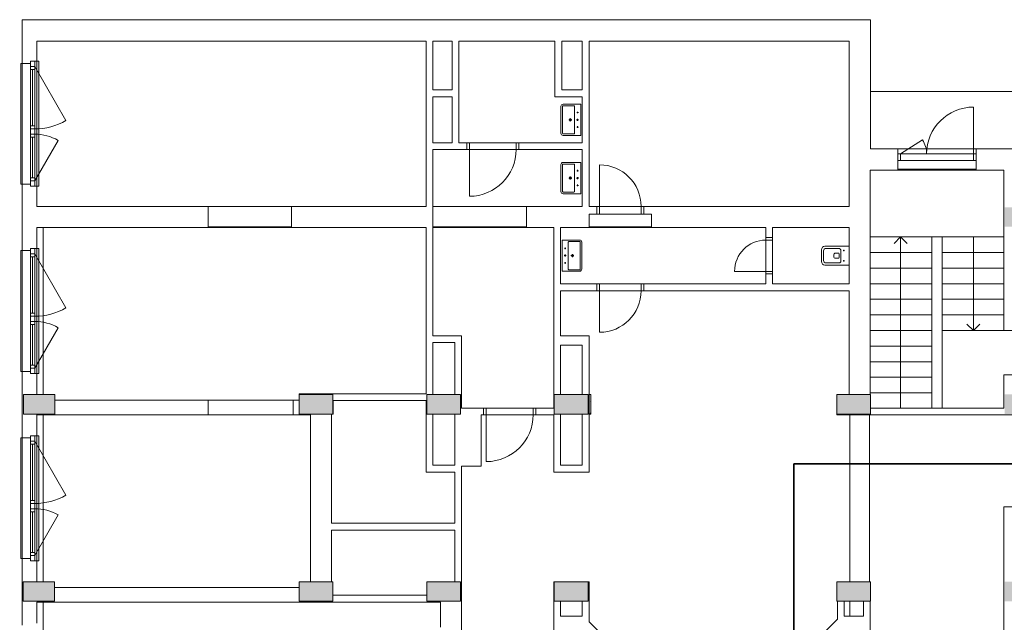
# Model space of a CAD drawing. Header units: inches. Extents: x -96941 to 10978768, y -673 to 1070890.
# Tile 17 of 256: x 35974 to 37392, y 51735 to 52604. Entities that reach past the tile are written whole.
import ezdxf
from ezdxf import colors
from ezdxf.entities.mleader import LeaderData, LeaderLine
from ezdxf.math import Vec2, Vec3

# ---------------------------------------------------------------- set-up
doc = ezdxf.new("R2010")
doc.units = ezdxf.units.IN
doc.layers.add('!_A_01_TENKÁ', color=8, linetype='Continuous', lineweight=13)
doc.layers.add('!_A_02_HRUBÁ', color=255, linetype='Continuous', lineweight=35)
doc.layers.add('!_A_51_BÚRACIE PRÁCE', color=40, linetype='Continuous', lineweight=13, true_color=0xffbf00)
doc.styles.add('Iso CP', font='isocp.shx', dxfattribs={"width": 0.8})

msp = doc.modelspace()

# ---------------------------------------------------------------- hatches: boundary and pattern name
at = {"layer": '!_A_01_TENKÁ'}
h = msp.add_hatch(color=256, dxfattribs=at)
h.paths.add_polyline_path([(37863.838, 51495.296), (37901.338, 51495.296), (37901.338, 51551.546), (37863.838, 51551.546), (37863.838, 51512.263)])
h.paths.add_polyline_path([(38126.338, 51495.296), (38126.338, 51551.546), (38088.838, 51551.546), (38088.838, 51495.296)])
h.paths.add_polyline_path([(37638.838, 51495.296), (37676.338, 51495.296), (37676.338, 51551.546), (37638.838, 51551.546), (37638.838, 51512.263)])
h.paths.add_polyline_path([(38313.838, 51495.296), (38351.338, 51495.296), (38351.338, 51551.546), (38313.838, 51551.546), (38313.838, 51512.263)])
h.paths.add_polyline_path([(37451.338, 51495.296), (37451.338, 51551.546), (37413.838, 51551.546), (37413.838, 51495.296)])
h.paths.add_polyline_path([(37411.588, 51495.296), (37411.588, 51523.421), (37392.838, 51523.421), (37392.838, 51495.296)])
h.paths.add_polyline_path([(36421.588, 51495.296), (36421.588, 51523.421), (36376.588, 51523.421), (36376.588, 51495.296)])
h.paths.add_polyline_path([(35979.088, 51495.296), (36024.088, 51495.296), (36024.088, 51523.421), (35979.088, 51523.421), (35979.088, 51512.263)])
h.paths.add_polyline_path([(37150.963, 51765.296), (37199.713, 51765.296), (37199.713, 51793.421), (37150.963, 51793.421), (37150.963, 51772.135)])
h.paths.add_polyline_path([(36743.713, 51765.296), (36792.463, 51765.296), (36792.463, 51793.421), (36743.713, 51793.421)])
h.paths.add_polyline_path([(36559.963, 51765.296), (36608.713, 51765.296), (36608.713, 51793.421), (36559.963, 51793.421)])
h.paths.add_polyline_path([(37392.838, 51765.296), (37411.588, 51765.296), (37411.588, 51793.421), (37392.838, 51793.421)])
h.paths.add_polyline_path([(36424.963, 51765.296), (36424.963, 51793.421), (36376.213, 51793.421), (36376.213, 51765.296)])
h.paths.add_polyline_path([(35978.713, 51765.296), (36023.713, 51765.296), (36023.713, 51793.421), (35978.713, 51793.421), (35978.713, 51772.135)])
h.paths.add_polyline_path([(38351.338, 52035.296), (38351.338, 52091.546), (38313.838, 52091.546), (38313.838, 52035.296), (38346.454, 52035.296)])
h.paths.add_polyline_path([(37863.838, 52035.296), (37901.338, 52035.296), (37901.338, 52091.546), (37863.838, 52091.546)])
h.paths.add_polyline_path([(38126.338, 52035.296), (38126.338, 52091.546), (38088.838, 52091.546), (38088.838, 52035.296)])
h.paths.add_polyline_path([(37150.963, 52035.296), (37199.713, 52035.296), (37199.713, 52063.421), (37150.963, 52063.421)])
h.paths.add_polyline_path([(37394.994, 52035.296), (37411.588, 52035.296), (37411.588, 52063.421), (37392.838, 52063.421), (37392.838, 52035.296)])
h.paths.add_polyline_path([(36743.713, 52035.296), (36792.463, 52035.296), (36792.463, 52063.421), (36743.713, 52063.421)])
h.paths.add_polyline_path([(36579.458, 52035.296), (36608.713, 52035.296), (36608.713, 52063.421), (36559.963, 52063.421), (36559.963, 52035.296)])
h.paths.add_polyline_path([(37428.975, 52035.296), (37451.338, 52035.296), (37451.338, 52091.546), (37413.838, 52091.546), (37413.838, 52035.296)])
h.paths.add_polyline_path([(36376.213, 52035.296), (36424.963, 52035.296), (36424.963, 52063.421), (36376.213, 52063.421)])
h.paths.add_polyline_path([(37676.338, 52035.296), (37676.338, 52091.546), (37638.838, 52091.546), (37638.838, 52035.296)])
h.paths.add_polyline_path([(36024.088, 52035.296), (36024.088, 52063.421), (35979.088, 52063.421), (35979.088, 52035.296)])
h.paths.add_polyline_path([(38351.338, 52305.296), (38351.338, 52342.796), (38313.838, 52342.796), (38313.838, 52305.296), (38346.454, 52305.296)])
h.paths.add_polyline_path([(37863.838, 52305.296), (37901.338, 52305.296), (37901.338, 52361.546), (37863.838, 52361.546), (37863.838, 52343.854)])
h.paths.add_polyline_path([(37392.838, 52305.296), (37411.588, 52305.296), (37411.588, 52333.421), (37392.838, 52333.421)])
h.paths.add_polyline_path([(37676.338, 52305.296), (37676.338, 52361.546), (37638.838, 52361.546), (37638.838, 52305.296)])
h.paths.add_polyline_path([(37451.338, 52305.296), (37451.338, 52361.546), (37413.838, 52361.546), (37413.838, 52305.296)])
h.paths.add_polyline_path([(38126.338, 52305.671), (38126.338, 52361.921), (38088.838, 52361.921), (38088.838, 52305.671), (38108.589, 52305.671)])

# ---------------------------------------------------------------- linework, layer by layer
for p, q in [((37199.338, 52603.796), (35977.213, 52603.796)), ((35977.213, 52603.796), (35977.213, 52540.796)), ((37199.338, 52417.796), (37199.338, 52603.796)), ((35998.213, 52543.796), (35998.213, 52573.046)), ((35998.213, 52573.046), (36559.213, 52573.046)), ((36559.213, 52573.046), (36559.213, 52334.546)), ((36568.963, 52502.546), (36568.963, 52573.046)), ((36568.963, 52573.046), (36596.713, 52573.046)), ((36596.713, 52573.046), (36596.713, 52502.546)), ((36606.463, 52426.421), (36606.463, 52573.046)), ((36606.463, 52573.046), (36744.838, 52573.046)), ((36744.838, 52573.046), (36744.838, 52492.796)), ((36754.588, 52502.546), (36754.588, 52573.046)), ((36754.588, 52573.046), (36784.213, 52573.046)), ((36784.213, 52573.046), (36784.213, 52502.546)), ((36793.963, 52334.546), (36793.963, 52573.046)), ((36793.963, 52573.046), (37168.588, 52573.046)), ((37168.588, 52573.046), (37168.588, 52334.546)), ((35977.213, 52540.796), (35974.963, 52540.796)), ((35974.963, 52540.796), (35974.963, 52366.796)), ((35977.213, 52366.796), (35977.213, 52540.796)), ((35977.213, 52540.796), (35989.213, 52540.796)), ((35989.213, 52540.796), (35989.213, 52543.796)), ((35989.213, 52543.796), (35998.213, 52543.796)), ((35989.213, 52540.796), (35989.213, 52366.796)), ((35989.213, 52536.296), (35995.213, 52536.296)), ((35995.213, 52363.796), (35995.213, 52543.796)), ((35995.213, 52536.296), (36040.213, 52458.353)), ((35998.213, 52363.796), (35998.213, 52543.796)), ((36001.213, 52543.796), (35998.213, 52543.796)), ((36001.213, 52363.796), (36001.213, 52543.796)), ((35989.213, 52531.796), (35995.213, 52531.796)), ((35992.213, 52450.796), (35992.213, 52531.796)), ((36596.713, 52502.546), (36568.963, 52502.546)), ((36568.963, 52426.421), (36568.963, 52492.796)), ((36568.963, 52492.796), (36596.713, 52492.796)), ((36596.713, 52492.796), (36596.713, 52426.421)), ((36744.838, 52492.796), (36784.213, 52492.796)), ((36784.213, 52502.546), (36754.588, 52502.546)), ((36784.213, 52492.796), (36784.213, 52426.421)), ((37422.463, 52500.296), (37199.338, 52500.296)), ((36753.463, 52439.957), (36753.463, 52478.957)), ((36753.463, 52478.957), (36753.463, 52439.957)), ((36755.713, 52439.957), (36755.713, 52478.957)), ((36756.463, 52481.957), (36781.963, 52481.957)), ((36781.963, 52481.957), (36756.463, 52481.957)), ((36756.463, 52479.707), (36772.213, 52479.707)), ((36772.963, 52439.957), (36772.963, 52478.957)), ((36781.963, 52436.957), (36781.963, 52481.957)), ((36778.588, 52469.957), (36776.338, 52469.957)), ((36777.463, 52468.832), (36777.463, 52471.082)), ((37347.838, 52410.296), (37347.838, 52477.796)), ((35989.213, 52450.796), (35995.213, 52450.796)), ((36764.713, 52459.457), (36769.213, 52459.457)), ((36766.963, 52457.207), (36766.963, 52461.707)), ((36778.963, 52459.457), (36775.963, 52459.457)), ((36777.463, 52457.957), (36777.463, 52460.957)), ((35995.213, 52446.296), (35989.213, 52446.296)), ((35989.213, 52438.796), (35995.213, 52438.796)), ((36772.213, 52439.207), (36756.463, 52439.207)), ((36781.963, 52436.957), (36756.463, 52436.957)), ((36756.463, 52436.957), (36781.963, 52436.957)), ((36778.588, 52448.957), (36776.338, 52448.957)), ((36777.463, 52450.082), (36777.463, 52447.832)), ((35989.213, 52434.296), (35995.213, 52434.296)), ((35992.213, 52375.796), (35992.213, 52434.296)), ((35995.213, 52371.296), (36028.963, 52429.752)), ((36596.713, 52426.421), (36568.963, 52426.421)), ((36617.713, 52426.421), (36606.463, 52426.421)), ((36621.463, 52426.421), (36617.713, 52426.421)), ((36617.713, 52416.671), (36617.713, 52426.421)), ((36621.463, 52426.421), (36688.963, 52426.421)), ((36621.463, 52416.671), (36621.463, 52426.421)), ((36688.963, 52426.421), (36692.713, 52426.421)), ((36688.963, 52416.671), (36688.963, 52426.421)), ((36784.213, 52426.421), (36692.713, 52426.421)), ((36692.713, 52426.421), (36692.713, 52416.671)), ((37242.838, 52410.296), (37274.309, 52430.687)), ((36568.963, 52148.171), (36568.963, 52416.671)), ((36568.963, 52416.671), (36617.713, 52416.671)), ((36617.713, 52416.671), (36621.463, 52416.671)), ((36621.463, 52416.671), (36621.463, 52349.171)), ((36621.463, 52416.671), (36688.963, 52416.671)), ((36692.713, 52416.671), (36688.963, 52416.671)), ((36692.713, 52416.671), (36784.213, 52416.671)), ((36784.213, 52416.671), (36784.213, 52334.546)), ((37239.088, 52417.796), (37199.338, 52417.796)), ((37351.588, 52417.796), (37239.088, 52417.796)), ((37239.088, 52417.796), (37351.588, 52417.796)), ((37239.088, 52387.046), (37239.088, 52417.796)), ((37239.088, 52410.296), (37242.838, 52410.296)), ((37239.088, 52410.296), (37242.838, 52410.296)), ((37242.838, 52410.296), (37242.838, 52400.546)), ((37347.838, 52410.296), (37242.838, 52410.296)), ((37242.838, 52410.296), (37242.838, 52400.546)), ((37347.838, 52410.296), (37242.838, 52410.296)), ((37347.838, 52410.296), (37347.838, 52400.546)), ((37351.588, 52410.296), (37347.838, 52410.296)), ((37347.838, 52410.296), (37351.588, 52410.296)), ((37347.838, 52400.546), (37347.838, 52410.296)), ((37422.463, 52417.796), (37351.588, 52417.796)), ((37351.588, 52417.796), (37351.588, 52387.046)), ((36753.463, 52355.957), (36753.463, 52394.957)), ((36753.463, 52394.957), (36753.463, 52355.957)), ((36755.713, 52355.957), (36755.713, 52394.957)), ((36756.463, 52397.957), (36781.963, 52397.957)), ((36781.963, 52397.957), (36756.463, 52397.957)), ((36756.463, 52395.707), (36772.213, 52395.707)), ((36772.963, 52355.957), (36772.963, 52394.957)), ((36781.963, 52352.957), (36781.963, 52397.957)), ((36808.963, 52334.546), (36808.963, 52394.546)), ((37242.838, 52400.546), (37239.088, 52400.546)), ((37242.838, 52400.546), (37239.088, 52400.546)), ((37347.838, 52400.546), (37242.838, 52400.546)), ((37242.838, 52400.546), (37347.838, 52400.546)), ((37347.838, 52400.546), (37351.588, 52400.546)), ((37351.588, 52400.546), (37347.838, 52400.546)), ((36778.588, 52385.957), (36776.338, 52385.957)), ((36777.463, 52384.832), (36777.463, 52387.082)), ((37198.963, 52063.421), (37198.963, 52387.046)), ((37198.963, 52387.046), (37239.088, 52387.046)), ((37351.588, 52388.171), (37239.088, 52388.171)), ((37351.588, 52387.046), (37239.088, 52387.046)), ((37351.588, 52387.046), (37391.713, 52387.046)), ((37391.713, 52387.046), (37391.713, 52155.671)), ((35974.963, 52366.796), (35977.213, 52366.796)), ((35989.213, 52366.796), (35977.213, 52366.796)), ((35977.213, 52366.796), (35977.213, 52270.796)), ((35989.213, 52375.796), (35995.213, 52375.796)), ((35995.213, 52371.296), (35989.213, 52371.296)), ((35989.213, 52363.796), (35989.213, 52366.796)), ((36764.713, 52375.457), (36769.213, 52375.457)), ((36766.963, 52373.207), (36766.963, 52377.707)), ((36778.963, 52375.457), (36775.963, 52375.457)), ((36777.463, 52373.957), (36777.463, 52376.957)), ((36777.463, 52366.082), (36777.463, 52363.832)), ((35998.213, 52363.796), (35989.213, 52363.796)), ((35998.213, 52363.796), (36001.213, 52363.796)), ((35998.213, 52334.546), (35998.213, 52363.796)), ((36772.213, 52355.207), (36756.463, 52355.207)), ((36781.963, 52352.957), (36756.463, 52352.957)), ((36756.463, 52352.957), (36781.963, 52352.957)), ((36778.588, 52364.957), (36776.338, 52364.957)), ((36245.338, 52334.546), (35998.213, 52334.546)), ((36365.338, 52334.546), (36245.338, 52334.546)), ((36245.338, 52304.171), (36245.338, 52334.546)), ((36559.213, 52334.546), (36365.338, 52334.546)), ((36365.338, 52334.546), (36365.338, 52304.171)), ((36703.963, 52334.546), (36568.963, 52334.546)), ((36784.213, 52334.546), (36703.963, 52334.546)), ((36703.963, 52334.546), (36703.963, 52304.171)), ((36805.213, 52334.546), (36793.963, 52334.546)), ((36793.963, 52304.171), (36793.963, 52323.296)), ((36793.963, 52323.296), (36805.213, 52323.296)), ((36805.213, 52334.546), (36808.963, 52334.546)), ((36805.213, 52323.296), (36805.213, 52334.546)), ((36805.213, 52323.296), (36808.963, 52323.296)), ((36808.963, 52334.546), (36808.963, 52323.296)), ((36808.963, 52334.546), (36868.963, 52334.546)), ((36868.966, 52334.546), (36808.963, 52334.546)), ((36808.963, 52334.546), (36808.963, 52323.296)), ((36808.963, 52323.296), (36868.963, 52323.296)), ((36808.963, 52323.296), (36868.966, 52323.296)), ((36868.963, 52334.546), (36868.963, 52323.296)), ((36868.963, 52334.546), (36872.713, 52334.546)), ((36868.963, 52323.296), (36872.713, 52323.296)), ((36868.966, 52323.296), (36868.966, 52334.546)), ((37168.588, 52334.546), (36872.713, 52334.546)), ((36872.713, 52334.546), (36872.713, 52323.296)), ((36872.713, 52323.296), (36883.963, 52323.296)), ((36883.963, 52323.296), (36883.963, 52304.171)), ((35998.213, 52273.796), (35998.213, 52304.171)), ((35998.213, 52304.171), (36245.338, 52304.171)), ((36007.213, 52304.171), (36007.213, 52063.421)), ((36365.338, 52305.296), (36245.338, 52305.296)), ((36365.338, 52304.171), (36245.338, 52304.171)), ((36365.338, 52304.171), (36559.213, 52304.171)), ((36559.213, 52304.171), (36559.213, 52064.546)), ((36703.963, 52305.296), (36568.963, 52305.296)), ((36703.963, 52304.171), (36568.963, 52304.171)), ((36703.963, 52304.171), (36742.963, 52304.171)), ((36742.963, 52304.171), (36742.963, 52043.921)), ((36752.713, 52222.796), (36752.713, 52304.171)), ((36752.713, 52304.171), (36793.963, 52304.171)), ((36883.963, 52305.296), (36793.963, 52305.296)), ((36793.963, 52304.171), (36883.963, 52304.171)), ((36883.963, 52304.171), (37048.588, 52304.171)), ((37048.588, 52304.171), (37048.588, 52289.733)), ((37058.338, 52289.733), (37058.338, 52304.171)), ((37058.338, 52304.171), (37168.588, 52304.171)), ((37168.588, 52304.171), (37168.588, 52222.796)), ((36754.963, 52286.134), (36780.463, 52286.134)), ((36780.463, 52286.134), (36754.963, 52286.134)), ((36754.963, 52286.134), (36754.963, 52241.134)), ((36763.963, 52283.134), (36763.963, 52244.134)), ((36764.713, 52283.884), (36780.463, 52283.884)), ((36781.213, 52283.134), (36781.213, 52244.134)), ((36783.463, 52283.134), (36783.463, 52244.134)), ((36783.463, 52244.134), (36783.463, 52283.134)), ((37048.588, 52289.733), (37048.588, 52285.983)), ((37048.588, 52289.733), (37058.338, 52289.733)), ((37048.588, 52240.983), (37048.588, 52285.983)), ((37048.588, 52285.983), (37058.338, 52285.983)), ((37058.338, 52285.983), (37058.338, 52289.733)), ((37058.338, 52240.983), (37058.338, 52285.983)), ((37198.963, 52290.671), (37287.838, 52290.671)), ((37198.963, 52290.671), (37287.838, 52290.671)), ((37242.838, 52290.671), (37233.463, 52281.296)), ((37242.838, 52268.171), (37242.838, 52290.671)), ((37242.838, 52290.671), (37252.213, 52281.296)), ((37287.838, 52290.671), (37302.838, 52290.671)), ((37287.838, 52268.171), (37287.838, 52290.671)), ((37391.713, 52290.671), (37302.838, 52290.671)), ((37302.838, 52290.671), (37302.838, 52268.171)), ((37391.713, 52290.671), (37302.838, 52290.671)), ((37347.838, 52290.671), (37347.838, 52268.171)), ((35977.213, 52270.796), (35974.963, 52270.796)), ((35974.963, 52270.796), (35974.963, 52096.796)), ((35977.213, 52096.796), (35977.213, 52270.796)), ((35977.213, 52270.796), (35989.213, 52270.796)), ((35989.213, 52270.796), (35989.213, 52273.796)), ((35989.213, 52273.796), (35998.213, 52273.796)), ((35989.213, 52270.796), (35989.213, 52096.796)), ((35989.213, 52266.296), (35995.213, 52266.296)), ((35995.213, 52093.796), (35995.213, 52273.796)), ((35995.213, 52266.296), (36040.213, 52188.353)), ((35998.213, 52093.796), (35998.213, 52273.796)), ((36001.213, 52273.796), (35998.213, 52273.796)), ((36001.213, 52093.796), (36001.213, 52273.796)), ((36758.338, 52274.134), (36760.588, 52274.134)), ((36759.463, 52273.009), (36759.463, 52275.259)), ((36769.963, 52265.884), (36769.963, 52261.384)), ((37128.838, 52272.178), (37128.838, 52254.928)), ((37131.838, 52256.803), (37131.838, 52270.303)), ((37168.588, 52277.053), (37133.713, 52277.053)), ((37135.588, 52274.053), (37153.883, 52274.053)), ((37153.213, 52267.303), (37149.463, 52267.303)), ((37154.338, 52260.928), (37154.338, 52266.178)), ((37156.883, 52271.053), (37156.883, 52256.053)), ((37162.036, 52271.124), (37160.237, 52271.124)), ((37161.137, 52272.024), (37161.137, 52270.225)), ((37198.963, 52268.171), (37287.838, 52268.171)), ((37198.963, 52268.171), (37287.838, 52268.171)), ((37242.838, 52245.671), (37242.838, 52268.171)), ((37287.838, 52245.671), (37287.838, 52268.171)), ((37302.838, 52268.171), (37302.838, 52245.671)), ((37391.713, 52268.171), (37302.838, 52268.171)), ((37391.713, 52268.171), (37302.838, 52268.171)), ((37347.838, 52268.171), (37347.838, 52245.671)), ((35989.213, 52261.796), (35995.213, 52261.796)), ((35992.213, 52180.796), (35992.213, 52261.796)), ((36757.963, 52263.634), (36760.963, 52263.634)), ((36758.338, 52253.134), (36760.588, 52253.134)), ((36759.463, 52265.134), (36759.463, 52262.134)), ((36759.463, 52254.259), (36759.463, 52252.009)), ((36772.213, 52263.634), (36767.713, 52263.634)), ((37153.883, 52253.053), (37135.588, 52253.053)), ((37146.463, 52264.303), (37146.463, 52262.803)), ((37149.463, 52259.803), (37153.213, 52259.803)), ((37162.036, 52255.983), (37160.237, 52255.983)), ((37161.137, 52255.083), (37161.137, 52256.882)), ((36780.463, 52241.134), (36754.963, 52241.134)), ((36754.963, 52241.134), (36780.463, 52241.134)), ((36780.463, 52243.384), (36764.713, 52243.384)), ((37048.588, 52240.983), (37003.588, 52240.983)), ((37048.588, 52240.983), (37058.338, 52240.983)), ((37048.588, 52237.233), (37048.588, 52240.983)), ((37058.338, 52240.983), (37058.338, 52237.233)), ((37133.713, 52250.053), (37168.588, 52250.053)), ((37198.963, 52245.671), (37287.838, 52245.671)), ((37198.963, 52245.671), (37287.838, 52245.671)), ((37242.838, 52223.171), (37242.838, 52245.671)), ((37287.838, 52223.171), (37287.838, 52245.671)), ((37302.838, 52245.671), (37302.838, 52223.171)), ((37391.713, 52245.671), (37302.838, 52245.671)), ((37391.713, 52245.671), (37302.838, 52245.671)), ((37347.838, 52245.671), (37347.838, 52223.171)), ((37058.338, 52237.233), (37048.588, 52237.233)), ((37048.588, 52237.233), (37048.588, 52222.796)), ((37058.338, 52222.796), (37058.338, 52237.233)), ((36805.213, 52222.796), (36752.713, 52222.796)), ((36752.713, 52148.171), (36752.713, 52213.046)), ((36752.713, 52213.046), (36805.213, 52213.046)), ((36808.963, 52222.796), (36805.213, 52222.796)), ((36805.213, 52213.046), (36805.213, 52222.796)), ((36805.213, 52213.046), (36808.963, 52213.046)), ((36808.963, 52222.796), (36868.963, 52222.796)), ((36808.963, 52213.046), (36808.963, 52222.796)), ((36808.963, 52213.046), (36808.963, 52153.046)), ((36808.963, 52213.046), (36868.963, 52213.046)), ((36868.963, 52222.796), (36872.713, 52222.796)), ((36868.963, 52213.046), (36868.963, 52222.796)), ((36872.713, 52213.046), (36868.963, 52213.046)), ((37048.588, 52222.796), (36872.713, 52222.796)), ((36872.713, 52222.796), (36872.713, 52213.046)), ((36872.713, 52213.046), (37168.588, 52213.046)), ((37168.588, 52222.796), (37058.338, 52222.796)), ((37168.588, 52213.046), (37168.588, 52063.421)), ((37198.963, 52223.171), (37287.838, 52223.171)), ((37198.963, 52223.171), (37287.838, 52223.171)), ((37242.838, 52200.671), (37242.838, 52223.171)), ((37287.838, 52200.671), (37287.838, 52223.171)), ((37302.838, 52223.171), (37302.838, 52200.671)), ((37391.713, 52223.171), (37302.838, 52223.171)), ((37391.713, 52223.171), (37302.838, 52223.171)), ((37347.838, 52223.171), (37347.838, 52200.671)), ((37198.963, 52200.671), (37287.838, 52200.671)), ((37198.963, 52200.671), (37287.838, 52200.671)), ((37242.838, 52178.171), (37242.838, 52200.671)), ((37287.838, 52178.171), (37287.838, 52200.671)), ((37302.838, 52200.671), (37302.838, 52178.171)), ((37391.713, 52200.671), (37302.838, 52200.671)), ((37391.713, 52200.671), (37302.838, 52200.671)), ((37347.838, 52200.671), (37347.838, 52178.171)), ((35989.213, 52180.796), (35995.213, 52180.796)), ((35995.213, 52176.296), (35989.213, 52176.296)), ((35989.213, 52168.796), (35995.213, 52168.796)), ((37198.963, 52178.171), (37287.838, 52178.171)), ((37198.963, 52178.171), (37287.838, 52178.171)), ((37242.838, 52155.671), (37242.838, 52178.171)), ((37287.838, 52155.671), (37287.838, 52178.171)), ((37302.838, 52178.171), (37302.838, 52155.671)), ((37391.713, 52178.171), (37302.838, 52178.171)), ((37391.713, 52178.171), (37302.838, 52178.171)), ((37347.838, 52178.171), (37347.838, 52155.671)), ((35989.213, 52164.296), (35995.213, 52164.296)), ((35992.213, 52105.796), (35992.213, 52164.296)), ((35995.213, 52101.296), (36028.963, 52159.752)), ((37198.963, 52155.671), (37287.838, 52155.671)), ((37198.963, 52155.671), (37287.838, 52155.671)), ((37242.838, 52133.171), (37242.838, 52155.671)), ((37287.838, 52133.171), (37287.838, 52155.671)), ((37391.713, 52155.671), (37302.838, 52155.671)), ((37391.713, 52155.671), (37302.838, 52155.671)), ((37302.838, 52155.671), (37302.838, 52043.921)), ((37347.838, 52155.671), (37338.463, 52165.046)), ((37347.838, 52155.671), (37357.213, 52165.046)), ((37391.713, 52155.671), (37412.713, 52155.671)), ((36610.213, 52148.171), (36568.963, 52148.171)), ((36568.963, 52063.421), (36568.963, 52138.421)), ((36568.963, 52138.421), (36600.463, 52138.421)), ((36600.463, 52138.421), (36600.463, 52063.421)), ((36610.213, 52043.921), (36610.213, 52148.171)), ((36793.963, 52148.171), (36752.713, 52148.171)), ((36793.963, 51951.671), (36793.963, 52148.171)), ((36752.713, 52063.421), (36752.713, 52134.671)), ((36752.713, 52134.671), (36784.213, 52134.671)), ((36784.213, 52134.671), (36784.213, 52063.421)), ((37198.963, 52133.171), (37287.838, 52133.171)), ((37198.963, 52133.171), (37287.838, 52133.171)), ((37242.838, 52110.671), (37242.838, 52133.171)), ((37287.838, 52110.671), (37287.838, 52133.171)), ((37198.963, 52110.671), (37287.838, 52110.671)), ((37198.963, 52110.671), (37287.838, 52110.671)), ((37242.838, 52088.171), (37242.838, 52110.671)), ((37287.838, 52088.171), (37287.838, 52110.671)), ((35974.963, 52096.796), (35977.213, 52096.796)), ((35989.213, 52096.796), (35977.213, 52096.796)), ((35977.213, 52096.796), (35977.213, 52000.796)), ((35989.213, 52105.796), (35995.213, 52105.796)), ((35995.213, 52101.296), (35989.213, 52101.296)), ((35989.213, 52093.796), (35989.213, 52096.796)), ((35998.213, 52093.796), (35989.213, 52093.796)), ((35998.213, 52093.796), (36001.213, 52093.796)), ((35998.213, 52063.421), (35998.213, 52093.796)), ((37198.963, 52088.171), (37287.838, 52088.171)), ((37198.963, 52088.171), (37287.838, 52088.171)), ((37242.838, 52065.671), (37242.838, 52088.171)), ((37287.838, 52065.671), (37287.838, 52088.171)), ((37412.713, 52091.546), (37391.713, 52091.546)), ((37391.713, 52091.546), (37391.713, 52043.921)), ((36024.088, 52063.421), (35979.088, 52063.421)), ((35979.088, 52063.421), (35979.088, 52035.296)), ((36024.088, 52035.296), (36024.088, 52063.421)), ((36244.963, 52055.171), (36024.088, 52055.171)), ((36244.963, 52055.171), (36367.588, 52055.171)), ((36244.963, 52034.171), (36244.963, 52055.171)), ((36376.213, 52055.171), (36367.588, 52055.171)), ((36367.588, 52055.171), (36367.588, 52034.171)), ((36559.213, 52064.546), (36376.213, 52064.546)), ((36376.213, 52064.546), (36376.213, 52063.421)), ((36424.963, 52063.421), (36376.213, 52063.421)), ((36376.213, 52063.421), (36376.213, 52035.296)), ((36424.963, 52035.296), (36424.963, 52063.421)), ((36425.338, 52035.296), (36425.338, 52054.796)), ((36425.338, 52054.796), (36559.213, 52054.796)), ((36559.213, 52054.796), (36559.213, 51951.671)), ((36608.713, 52063.421), (36559.963, 52063.421)), ((36559.963, 52063.421), (36559.963, 52035.296)), ((36608.713, 52035.296), (36608.713, 52063.421)), ((36792.463, 52063.421), (36743.713, 52063.421)), ((36743.713, 52063.421), (36743.713, 52035.296)), ((36792.463, 52035.296), (36792.463, 52063.421)), ((36796.588, 52063.421), (36793.963, 52063.421)), ((36796.588, 52035.296), (36796.588, 52063.421)), ((37199.713, 52063.421), (37150.963, 52063.421)), ((37150.963, 52063.421), (37150.963, 52035.296)), ((37198.963, 52065.671), (37287.838, 52065.671)), ((37198.963, 52065.671), (37287.838, 52065.671)), ((37199.713, 52035.296), (37199.713, 52063.421)), ((37242.838, 52043.921), (37242.838, 52065.671)), ((37287.838, 52043.921), (37287.838, 52065.671)), ((36642.088, 52043.921), (36610.213, 52043.921)), ((36645.838, 52043.921), (36642.088, 52043.921)), ((36642.088, 52034.171), (36642.088, 52043.921)), ((36645.838, 52043.921), (36713.338, 52043.921)), ((36645.838, 52034.171), (36645.838, 52043.921)), ((36713.338, 52043.921), (36717.088, 52043.921)), ((36713.338, 52034.171), (36713.338, 52043.921)), ((36742.963, 52043.921), (36717.088, 52043.921)), ((36717.088, 52043.921), (36717.088, 52034.171)), ((36795.852, 52052.245), (36796.588, 52052.981)), ((37391.713, 52043.921), (37199.713, 52043.921)), ((35979.088, 52035.296), (36024.088, 52035.296)), ((35998.213, 52003.796), (35998.213, 52034.171)), ((35998.213, 52034.171), (36244.963, 52034.171)), ((36007.213, 52034.171), (36007.213, 51793.421)), ((36244.963, 52034.171), (36367.588, 52034.171)), ((36367.588, 52034.171), (36392.338, 52034.171)), ((36376.213, 52035.296), (36424.963, 52035.296)), ((36392.338, 52034.171), (36392.338, 51793.421)), ((36422.713, 51877.796), (36422.713, 52035.296)), ((36424.963, 52035.296), (36425.338, 52035.296)), ((36559.963, 52035.296), (36608.713, 52035.296)), ((36568.963, 51961.421), (36568.963, 52035.296)), ((36600.463, 52035.296), (36600.463, 51961.421)), ((36638.338, 51960.296), (36638.338, 52034.171)), ((36638.338, 52034.171), (36642.088, 52034.171)), ((36642.088, 52034.171), (36645.838, 52034.171)), ((36645.838, 52034.171), (36645.838, 51966.671)), ((36645.838, 52034.171), (36713.338, 52034.171)), ((36717.088, 52034.171), (36713.338, 52034.171)), ((36717.088, 52034.171), (36742.963, 52034.171)), ((36742.963, 52034.171), (36742.963, 51951.671)), ((36743.713, 52035.296), (36792.463, 52035.296)), ((36752.713, 51961.421), (36752.713, 52035.296)), ((36784.213, 52035.296), (36784.213, 51961.421)), ((36793.963, 52035.296), (36796.588, 52035.296)), ((36795.067, 52035.296), (36796.588, 52036.816)), ((37150.963, 52035.296), (37150.963, 52034.171)), ((37150.963, 52035.296), (37199.713, 52035.296)), ((37150.963, 52034.171), (37676.338, 52034.171)), ((37169.713, 52034.171), (37169.713, 51793.421)), ((37197.838, 52034.171), (37197.838, 51793.421)), ((35977.213, 52000.796), (35974.963, 52000.796)), ((35974.963, 52000.796), (35974.963, 51826.796)), ((35977.213, 51826.796), (35977.213, 52000.796)), ((35977.213, 52000.796), (35989.213, 52000.796)), ((35989.213, 52000.796), (35989.213, 52003.796)), ((35989.213, 52003.796), (35998.213, 52003.796)), ((35989.213, 52000.796), (35989.213, 51826.796)), ((35989.213, 51996.296), (35995.213, 51996.296)), ((35995.213, 51823.796), (35995.213, 52003.796)), ((35995.213, 51996.296), (36040.213, 51918.353)), ((35998.213, 51823.796), (35998.213, 52003.796)), ((36001.213, 52003.796), (35998.213, 52003.796)), ((36001.213, 51823.796), (36001.213, 52003.796)), ((35989.213, 51991.796), (35995.213, 51991.796)), ((35992.213, 51910.796), (35992.213, 51991.796)), ((36600.463, 51961.421), (36568.963, 51961.421)), ((36610.213, 51570.746), (36610.213, 51960.296)), ((36610.213, 51960.296), (36638.338, 51960.296)), ((36784.213, 51961.421), (36752.713, 51961.421)), ((36559.213, 51951.671), (36600.463, 51951.671)), ((36600.463, 51951.671), (36600.463, 51877.796)), ((36742.963, 51951.671), (36793.963, 51951.671)), ((35989.213, 51910.796), (35995.213, 51910.796)), ((35995.213, 51906.296), (35989.213, 51906.296)), ((35989.213, 51898.796), (35995.213, 51898.796)), ((37571.713, 51901.421), (37391.713, 51901.421)), ((37391.713, 51901.421), (37391.713, 51493.796)), ((35989.213, 51894.296), (35995.213, 51894.296)), ((35992.213, 51835.796), (35992.213, 51894.296)), ((35995.213, 51831.296), (36028.963, 51889.752)), ((36600.463, 51877.796), (36422.713, 51877.796)), ((36422.713, 51793.421), (36422.713, 51868.046)), ((36422.713, 51868.046), (36600.463, 51868.046)), ((36600.463, 51868.046), (36600.463, 51793.421)), ((35974.963, 51826.796), (35977.213, 51826.796)), ((35989.213, 51826.796), (35977.213, 51826.796)), ((35977.213, 51826.796), (35977.213, 51730.796)), ((35989.213, 51835.796), (35995.213, 51835.796)), ((35995.213, 51831.296), (35989.213, 51831.296)), ((35989.213, 51823.796), (35989.213, 51826.796)), ((35998.213, 51823.796), (35989.213, 51823.796)), ((35998.213, 51823.796), (36001.213, 51823.796)), ((35998.213, 51793.421), (35998.213, 51823.796)), ((36023.713, 51793.421), (35978.713, 51793.421)), ((35978.713, 51793.421), (35978.713, 51765.296)), ((36023.713, 51765.296), (36023.713, 51793.421)), ((36376.213, 51785.171), (36023.713, 51785.171)), ((36424.963, 51793.421), (36376.213, 51793.421)), ((36376.213, 51793.421), (36376.213, 51765.296)), ((36424.963, 51765.296), (36424.963, 51793.421)), ((36608.713, 51793.421), (36559.963, 51793.421)), ((36559.963, 51793.421), (36559.963, 51765.296)), ((36608.713, 51765.296), (36608.713, 51793.421)), ((36743.713, 51793.421), (36742.963, 51793.421)), ((36742.963, 51793.421), (36742.963, 51707.921)), ((36792.463, 51793.421), (36743.713, 51793.421)), ((36743.713, 51793.421), (36743.713, 51765.296)), ((36793.963, 51793.421), (36792.463, 51793.421)), ((36792.463, 51765.296), (36792.463, 51793.421)), ((36793.963, 51735.762), (36793.963, 51793.421)), ((37199.713, 51793.421), (37150.963, 51793.421)), ((37150.963, 51793.421), (37150.963, 51765.296)), ((37199.713, 51765.296), (37199.713, 51793.421)), ((36559.963, 51773.921), (36424.963, 51773.921)), ((35978.713, 51765.296), (36023.713, 51765.296)), ((35998.213, 51733.796), (35998.213, 51764.171)), ((35998.213, 51764.171), (36579.838, 51764.171)), ((36007.213, 51764.171), (36007.213, 51524.921)), ((36376.213, 51765.296), (36424.963, 51765.296)), ((36559.963, 51765.296), (36608.713, 51765.296)), ((36579.838, 51764.171), (36579.838, 51727.796)), ((36743.713, 51765.296), (36792.463, 51765.296)), ((36752.713, 51743.921), (36752.713, 51765.296)), ((36784.213, 51765.296), (36784.213, 51743.921)), ((37150.963, 51765.296), (37199.713, 51765.296)), ((37151.713, 51765.296), (37151.713, 51739.512)), ((37161.463, 51743.921), (37161.463, 51765.296)), ((37169.713, 51765.296), (37169.713, 51743.921)), ((37189.213, 51765.296), (37189.213, 51743.921)), ((37198.963, 51707.921), (37198.963, 51765.296)), ((36784.213, 51743.921), (36752.713, 51743.921)), ((37189.213, 51743.921), (37161.463, 51743.921)), ((36862.679, 51667.046), (36793.963, 51735.762)), ((37151.713, 51739.512), (37079.247, 51667.046))]:
    msp.add_line(p, q, dxfattribs=at)
for centre, radius in [((36766.963, 52459.457), 1.5), ((36777.463, 52459.457), 0.9), ((36766.963, 52375.457), 1.5), ((36777.463, 52375.457), 0.9), ((37161.137, 52271.124), 0.562), ((36759.463, 52263.634), 0.9), ((36769.963, 52263.634), 1.5), ((37161.137, 52255.983), 0.562)]:
    msp.add_circle(centre, radius, dxfattribs=at)
for centre, radius, start, end in [((36756.463, 52478.957), 3, 90, 180), ((36756.463, 52478.957), 3, 90, 180.000001), ((36756.463, 52478.957), 0.75, 90, 180), ((36772.213, 52478.957), 0.75, 0, 90), ((37347.838, 52410.296), 67.5, 90, 180), ((35995.213, 52536.296), 90, 270, 300), ((35995.213, 52371.296), 67.5, 60, 90), ((36756.463, 52439.957), 3, 180, 270), ((36756.463, 52439.957), 3, 180.000001, 270), ((36756.463, 52439.957), 0.75, 180, 270), ((36772.213, 52439.957), 0.75, 270, 0), ((37242.838, 52410.296), 37.5, 0, 32.94105), ((36621.463, 52416.671), 67.5, 270, 0), ((36756.463, 52394.957), 3, 90, 180), ((36756.463, 52394.957), 3, 90, 180.000001), ((36756.463, 52394.957), 0.75, 90, 180), ((36772.213, 52394.957), 0.75, 0, 90), ((36808.963, 52334.546), 60, 0, 90), ((36756.463, 52355.957), 3, 180, 270), ((36756.463, 52355.957), 3, 180.000001, 270), ((36756.463, 52355.957), 0.75, 180, 270), ((36772.213, 52355.957), 0.75, 270, 0), ((36764.713, 52283.134), 0.75, 90, 180), ((36780.463, 52283.134), 3, 0, 90), ((36780.463, 52283.134), 3, 0.000001, 90), ((36780.463, 52283.134), 0.75, 0, 90), ((37048.588, 52240.983), 45, 90, 180), ((37133.713, 52272.178), 4.875, 90, 180), ((37135.588, 52270.303), 3.75, 90, 180), ((37149.463, 52264.303), 3, 90, 180), ((37153.213, 52266.178), 1.125, 0, 90), ((37153.883, 52271.053), 3, 0, 90), ((37133.713, 52254.928), 4.875, 180, 270), ((37135.588, 52256.803), 3.75, 180, 270), ((37149.463, 52262.803), 3, 180, 270), ((37153.213, 52260.928), 1.125, 270, 0), ((37153.883, 52256.053), 3, 270, 0), ((36764.713, 52244.134), 0.75, 180, 270), ((36780.463, 52244.134), 0.75, 270, 0), ((36780.463, 52244.134), 3, 270, 0), ((36780.463, 52244.134), 3, 270, 0.000001), ((36808.963, 52213.046), 60, 270, 0), ((35995.213, 52266.296), 90, 270, 300), ((35995.213, 52101.296), 67.5, 60, 90), ((36645.838, 52034.171), 67.5, 270, 0), ((35995.213, 51996.296), 90, 270, 300), ((35995.213, 51831.296), 67.5, 60, 90)]:
    msp.add_arc(centre, radius, start, end, dxfattribs=at)
at = {"layer": '!_A_02_HRUBÁ', "color": 1}
msp.add_lwpolyline([(37089.07, 51014.672), (39234.139, 51014.672), (39234.139, 51963.278), (37089.07, 51963.278)], close=True, dxfattribs=at)

# ---------------------------------------------------------------- leaders
at = {"layer": '!_A_51_BÚRACIE PRÁCE'}
ml = msp.add_multileader_mtext('Standard', dxfattribs=at)
ml.set_content('vybúrať drážku pre preklad dl. 1,25 m  ', color=256, style='Iso CP')
ml.set_leader_properties(color=256, linetype='ByLayer', lineweight=-1)
ml.build(insert=Vec2(0, 0))
ml.multileader.update_dxf_attribs({"text_left_attachment_type": 2, "text_right_attachment_type": 2, "dogleg_length": 2, "arrow_head_size": 125, "scale": 50})
ctx = ml.context
ctx.base_point, ctx.scale, ctx.char_height, ctx.arrow_head_size, ctx.landing_gap_size, ctx.plane_origin = Vec3(27721.127, 52148.014), 50, 125, 125, 50, Vec3(27926.683, 51482.544)
ctx.left_attachment, ctx.right_attachment = 2, 2
notes = []
notes.append((ctx, [(1, (1, 1, 0), (27621.127, 52148.014), (1, 0), 100, [(0, [(27331.754, 51849.283)], 0, [])])]))
ctx.mtext.insert, ctx.mtext.width, ctx.mtext.flow_direction = Vec3(27771.127, 52333.443), 1228.6423, 5
for ctx, leaders in notes:
    for number, flags, end, landing, length, lines in leaders:
        leader = LeaderData()
        leader.index, (leader.has_last_leader_line, leader.has_dogleg_vector, leader.attachment_direction) = number, flags
        leader.last_leader_point, leader.dogleg_vector, leader.dogleg_length = Vec3(end), Vec3(landing), length
        for number, points, colour, breaks in lines:
            line = LeaderLine()
            line.index, line.vertices, line.color, line.breaks = number, Vec3.list(points), colors.encode_raw_color(colour), breaks
            leader.lines.append(line)
        ctx.leaders.append(leader)

doc.saveas('drawing.dxf')
